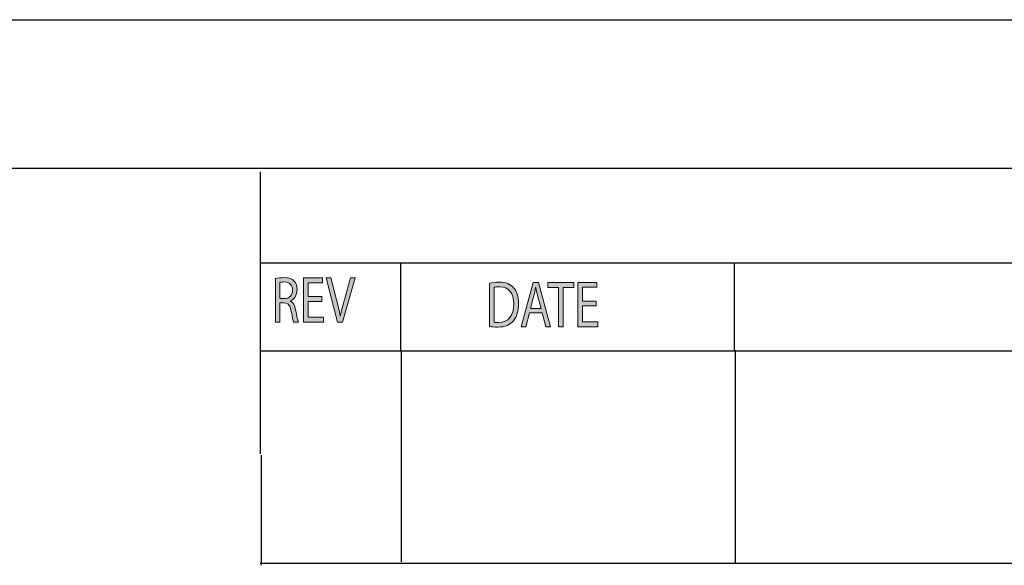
# Model space of a CAD drawing. Header units: inches. Extents: x -3.1 to 15.2, y -1.5 to 10.6.
# Tile 88 of 89: x 8.5 to 11.4, y 9 to 10.6. Entities that reach past the tile are written whole.
import ezdxf

# ---------------------------------------------------------------- set-up
doc = ezdxf.new("R2010")
doc.units = ezdxf.units.IN
doc.header["$MEASUREMENT"] = 0
doc.layers.add('chop', color=7, linetype='Continuous')

# ---------------------------------------------------------------- blocks, each defined once
blk = doc.blocks.new('block 3139')
at = {"layer": 'chop', "true_color": 0xffffff}
h = blk.add_hatch(color=7, dxfattribs=at)
h.dxf.hatch_style = 2
edge = h.paths.add_edge_path()
edge.add_spline(control_points=[(9.2265, 9.8074), (9.2334, 9.8092), (9.2432, 9.8101), (9.2525, 9.8101), (9.267, 9.8101), (9.2763, 9.8068), (9.2828, 9.7995), (9.2881, 9.7936), (9.2911, 9.7847), (9.2911, 9.7746), (9.2911, 9.7573), (9.2824, 9.7458), (9.2713, 9.7412), (9.2713, 9.7412), (9.2713, 9.7406), (9.2713, 9.7406), (9.2794, 9.7371), (9.2842, 9.7277), (9.2867, 9.7141), (9.2901, 9.6959), (9.2926, 9.6832), (9.2948, 9.6782), (9.2948, 9.6782), (9.2808, 9.6782), (9.2808, 9.6782), (9.2791, 9.6819), (9.2768, 9.6932), (9.2738, 9.7095), (9.2707, 9.7276), (9.2651, 9.7344), (9.2528, 9.7349), (9.2528, 9.7349), (9.24, 9.7349), (9.24, 9.7349), (9.24, 9.7349), (9.24, 9.6782), (9.24, 9.6782), (9.24, 9.6782), (9.2265, 9.6782), (9.2265, 9.6782), (9.2265, 9.6782), (9.2265, 9.8074), (9.2265, 9.8074)], knot_values=[0, 0, 0, 0, 1, 1, 1, 2, 2, 2, 3, 3, 3, 4, 4, 4, 5, 5, 5, 6, 6, 6, 7, 7, 7, 8, 8, 8, 9, 9, 9, 10, 10, 10, 11, 11, 11, 12, 12, 12, 13, 13, 13, 14, 14, 14, 14], degree=3, periodic=1)
edge = h.paths.add_edge_path()
edge.add_spline(control_points=[(9.24, 9.7478), (9.24, 9.7478), (9.2539, 9.7478), (9.2539, 9.7478), (9.2684, 9.7478), (9.2775, 9.7577), (9.2775, 9.7726), (9.2775, 9.7895), (9.2677, 9.7969), (9.2534, 9.7971), (9.2469, 9.7971), (9.2422, 9.7963), (9.24, 9.7956), (9.24, 9.7956), (9.24, 9.7478), (9.24, 9.7478)], knot_values=[0, 0, 0, 0, 1, 1, 1, 2, 2, 2, 3, 3, 3, 4, 4, 4, 5, 5, 5, 5], degree=3, periodic=1)
h = blk.add_hatch(color=7, dxfattribs=at)
h.dxf.hatch_style = 2
h.paths.add_polyline_path([(9.3644, 9.7396), (9.3237, 9.7396), (9.3237, 9.6924), (9.3691, 9.6924), (9.3691, 9.6782), (9.3102, 9.6782), (9.3102, 9.8092), (9.3668, 9.8092), (9.3668, 9.795), (9.3237, 9.795), (9.3237, 9.7536), (9.3644, 9.7536)])
h = blk.add_hatch(color=7, dxfattribs=at)
h.dxf.hatch_style = 2
edge = h.paths.add_edge_path()
edge.add_spline(control_points=[(9.4111, 9.6782), (9.4111, 9.6782), (9.3768, 9.8092), (9.3768, 9.8092), (9.3768, 9.8092), (9.3915, 9.8092), (9.3915, 9.8092), (9.3915, 9.8092), (9.4078, 9.7446), (9.4078, 9.7446), (9.4123, 9.727), (9.4162, 9.711), (9.419, 9.6957), (9.419, 9.6957), (9.4193, 9.6957), (9.4193, 9.6957), (9.4223, 9.7108), (9.4266, 9.7274), (9.4313, 9.7445), (9.4313, 9.7445), (9.449, 9.8092), (9.449, 9.8092), (9.449, 9.8092), (9.4635, 9.8092), (9.4635, 9.8092), (9.4635, 9.8092), (9.426, 9.6782), (9.426, 9.6782), (9.426, 9.6782), (9.4111, 9.6782), (9.4111, 9.6782)], knot_values=[0, 0, 0, 0, 1, 1, 1, 2, 2, 2, 3, 3, 3, 4, 4, 4, 5, 5, 5, 6, 6, 6, 7, 7, 7, 8, 8, 8, 9, 9, 9, 10, 10, 10, 10], degree=3, periodic=1)
at = {"layer": 'chop', "lineweight": 0}
blk.add_lwpolyline([(9.3644, 9.7396), (9.3237, 9.7396), (9.3237, 9.6924), (9.3691, 9.6924), (9.3691, 9.6782), (9.3102, 9.6782), (9.3102, 9.8092), (9.3668, 9.8092), (9.3668, 9.795), (9.3237, 9.795), (9.3237, 9.7536), (9.3644, 9.7536), (9.3644, 9.7396)], dxfattribs=at)
for points, knots in [([(9.2265, 9.8074), (9.2334, 9.8092), (9.2432, 9.8101), (9.2525, 9.8101), (9.267, 9.8101), (9.2763, 9.8068), (9.2828, 9.7995), (9.2881, 9.7936), (9.2911, 9.7847), (9.2911, 9.7746), (9.2911, 9.7573), (9.2824, 9.7458), (9.2713, 9.7412), (9.2713, 9.7412), (9.2713, 9.7406), (9.2713, 9.7406), (9.2794, 9.7371), (9.2842, 9.7277), (9.2867, 9.7141), (9.2901, 9.6959), (9.2926, 9.6832), (9.2948, 9.6782), (9.2948, 9.6782), (9.2808, 9.6782), (9.2808, 9.6782), (9.2791, 9.6819), (9.2768, 9.6932), (9.2738, 9.7095), (9.2707, 9.7276), (9.2651, 9.7344), (9.2528, 9.7349), (9.2528, 9.7349), (9.24, 9.7349), (9.24, 9.7349), (9.24, 9.7349), (9.24, 9.6782), (9.24, 9.6782), (9.24, 9.6782), (9.2265, 9.6782), (9.2265, 9.6782), (9.2265, 9.6782), (9.2265, 9.8074), (9.2265, 9.8074)], [0, 0, 0, 0, 1, 1, 1, 2, 2, 2, 3, 3, 3, 4, 4, 4, 5, 5, 5, 6, 6, 6, 7, 7, 7, 8, 8, 8, 9, 9, 9, 10, 10, 10, 11, 11, 11, 12, 12, 12, 13, 13, 13, 14, 14, 14, 14]), ([(9.24, 9.7478), (9.24, 9.7478), (9.2539, 9.7478), (9.2539, 9.7478), (9.2684, 9.7478), (9.2775, 9.7577), (9.2775, 9.7726), (9.2775, 9.7895), (9.2677, 9.7969), (9.2534, 9.7971), (9.2469, 9.7971), (9.2422, 9.7963), (9.24, 9.7956), (9.24, 9.7956), (9.24, 9.7478), (9.24, 9.7478)], [0, 0, 0, 0, 1, 1, 1, 2, 2, 2, 3, 3, 3, 4, 4, 4, 5, 5, 5, 5]), ([(9.4111, 9.6782), (9.4111, 9.6782), (9.3768, 9.8092), (9.3768, 9.8092), (9.3768, 9.8092), (9.3915, 9.8092), (9.3915, 9.8092), (9.3915, 9.8092), (9.4078, 9.7446), (9.4078, 9.7446), (9.4123, 9.727), (9.4162, 9.711), (9.419, 9.6957), (9.419, 9.6957), (9.4193, 9.6957), (9.4193, 9.6957), (9.4223, 9.7108), (9.4266, 9.7274), (9.4313, 9.7445), (9.4313, 9.7445), (9.449, 9.8092), (9.449, 9.8092), (9.449, 9.8092), (9.4635, 9.8092), (9.4635, 9.8092), (9.4635, 9.8092), (9.426, 9.6782), (9.426, 9.6782), (9.426, 9.6782), (9.4111, 9.6782), (9.4111, 9.6782)], [0, 0, 0, 0, 1, 1, 1, 2, 2, 2, 3, 3, 3, 4, 4, 4, 5, 5, 5, 6, 6, 6, 7, 7, 7, 8, 8, 8, 9, 9, 9, 10, 10, 10, 10])]:
    blk.add_open_spline(points, degree=3, knots=knots, dxfattribs=at)
blk = doc.blocks.new('block 3138')
at = {"layer": 'chop'}
blk.add_blockref('block 3139', (0, 0), dxfattribs=at)
blk = doc.blocks.new('block 3141')
at = {"layer": 'chop', "true_color": 0xffffff}
h = blk.add_hatch(color=7, dxfattribs=at)
h.dxf.hatch_style = 2
edge = h.paths.add_edge_path()
edge.add_spline(control_points=[(9.8622, 9.7937), (9.8704, 9.7953), (9.8802, 9.7965), (9.8909, 9.7965), (9.9104, 9.7965), (9.9242, 9.7908), (9.9334, 9.7801), (9.9427, 9.7694), (9.9482, 9.7543), (9.9482, 9.7331), (9.9482, 9.7117), (9.9429, 9.6942), (9.9331, 9.6822), (9.9233, 9.6699), (9.9071, 9.6633), (9.8867, 9.6633), (9.8771, 9.6633), (9.869, 9.6639), (9.8622, 9.6649), (9.8622, 9.6649), (9.8622, 9.7937), (9.8622, 9.7937)], knot_values=[0, 0, 0, 0, 1, 1, 1, 2, 2, 2, 3, 3, 3, 4, 4, 4, 5, 5, 5, 6, 6, 6, 7, 7, 7, 7], degree=3, periodic=1)
edge = h.paths.add_edge_path()
edge.add_spline(control_points=[(9.8757, 9.6779), (9.8791, 9.6771), (9.8841, 9.6769), (9.8894, 9.6769), (9.9183, 9.6769), (9.934, 9.6972), (9.934, 9.7325), (9.9342, 9.7634), (9.9202, 9.7831), (9.8915, 9.7831), (9.8845, 9.7831), (9.8793, 9.7823), (9.8757, 9.7813), (9.8757, 9.7813), (9.8757, 9.6779), (9.8757, 9.6779)], knot_values=[0, 0, 0, 0, 1, 1, 1, 2, 2, 2, 3, 3, 3, 4, 4, 4, 5, 5, 5, 5], degree=3, periodic=1)
h = blk.add_hatch(color=7, dxfattribs=at)
h.dxf.hatch_style = 2
h.paths.add_polyline_path([(9.9805, 9.7057), (9.9696, 9.6645), (9.9556, 9.6645), (9.9912, 9.7955), (10.0075, 9.7955), (10.0433, 9.6645), (10.0289, 9.6645), (10.0177, 9.7057)])
edge = h.paths.add_edge_path()
edge.add_spline(control_points=[(10.0149, 9.7189), (10.0149, 9.7189), (10.0046, 9.7566), (10.0046, 9.7566), (10.0023, 9.7652), (10.0007, 9.7729), (9.9991, 9.7805), (9.9991, 9.7805), (9.9988, 9.7805), (9.9988, 9.7805), (9.9973, 9.7728), (9.9956, 9.7648), (9.9935, 9.7568), (9.9935, 9.7568), (9.9833, 9.7189), (9.9833, 9.7189), (9.9833, 9.7189), (10.0149, 9.7189), (10.0149, 9.7189)], knot_values=[0, 0, 0, 0, 1, 1, 1, 2, 2, 2, 3, 3, 3, 4, 4, 4, 5, 5, 5, 6, 6, 6, 6], degree=3, periodic=1)
h = blk.add_hatch(color=7, dxfattribs=at)
h.dxf.hatch_style = 2
h.paths.add_polyline_path([(10.0666, 9.7811), (10.0347, 9.7811), (10.0347, 9.7955), (10.1123, 9.7955), (10.1123, 9.7811), (10.0803, 9.7811), (10.0803, 9.6645), (10.0666, 9.6645)])
h = blk.add_hatch(color=7, dxfattribs=at)
h.dxf.hatch_style = 2
h.paths.add_polyline_path([(10.1782, 9.7259), (10.1375, 9.7259), (10.1375, 9.6787), (10.1829, 9.6787), (10.1829, 9.6645), (10.124, 9.6645), (10.124, 9.7955), (10.1806, 9.7955), (10.1806, 9.7813), (10.1375, 9.7813), (10.1375, 9.7399), (10.1782, 9.7399)])
at = {"layer": 'chop', "lineweight": 0}
for points in [[(9.9805, 9.7057), (9.9696, 9.6645), (9.9556, 9.6645), (9.9912, 9.7955), (10.0075, 9.7955), (10.0433, 9.6645), (10.0289, 9.6645), (10.0177, 9.7057), (9.9805, 9.7057)], [(10.0666, 9.7811), (10.0347, 9.7811), (10.0347, 9.7955), (10.1123, 9.7955), (10.1123, 9.7811), (10.0803, 9.7811), (10.0803, 9.6645), (10.0666, 9.6645), (10.0666, 9.7811)], [(10.1782, 9.7259), (10.1375, 9.7259), (10.1375, 9.6787), (10.1829, 9.6787), (10.1829, 9.6645), (10.124, 9.6645), (10.124, 9.7955), (10.1806, 9.7955), (10.1806, 9.7813), (10.1375, 9.7813), (10.1375, 9.7399), (10.1782, 9.7399), (10.1782, 9.7259)]]:
    blk.add_lwpolyline(points, dxfattribs=at)
for points, knots in [([(9.8622, 9.7937), (9.8704, 9.7953), (9.8802, 9.7965), (9.8909, 9.7965), (9.9104, 9.7965), (9.9242, 9.7908), (9.9334, 9.7801), (9.9427, 9.7694), (9.9482, 9.7543), (9.9482, 9.7331), (9.9482, 9.7117), (9.9429, 9.6942), (9.9331, 9.6822), (9.9233, 9.6699), (9.9071, 9.6633), (9.8867, 9.6633), (9.8771, 9.6633), (9.869, 9.6639), (9.8622, 9.6649), (9.8622, 9.6649), (9.8622, 9.7937), (9.8622, 9.7937)], [0, 0, 0, 0, 1, 1, 1, 2, 2, 2, 3, 3, 3, 4, 4, 4, 5, 5, 5, 6, 6, 6, 7, 7, 7, 7]), ([(9.8757, 9.6779), (9.8791, 9.6771), (9.8841, 9.6769), (9.8894, 9.6769), (9.9183, 9.6769), (9.934, 9.6972), (9.934, 9.7325), (9.9342, 9.7634), (9.9202, 9.7831), (9.8915, 9.7831), (9.8845, 9.7831), (9.8793, 9.7823), (9.8757, 9.7813), (9.8757, 9.7813), (9.8757, 9.6779), (9.8757, 9.6779)], [0, 0, 0, 0, 1, 1, 1, 2, 2, 2, 3, 3, 3, 4, 4, 4, 5, 5, 5, 5]), ([(10.0149, 9.7189), (10.0149, 9.7189), (10.0046, 9.7566), (10.0046, 9.7566), (10.0023, 9.7652), (10.0007, 9.7729), (9.9991, 9.7805), (9.9991, 9.7805), (9.9988, 9.7805), (9.9988, 9.7805), (9.9973, 9.7728), (9.9956, 9.7648), (9.9935, 9.7568), (9.9935, 9.7568), (9.9833, 9.7189), (9.9833, 9.7189), (9.9833, 9.7189), (10.0149, 9.7189), (10.0149, 9.7189)], [0, 0, 0, 0, 1, 1, 1, 2, 2, 2, 3, 3, 3, 4, 4, 4, 5, 5, 5, 6, 6, 6, 6])]:
    blk.add_open_spline(points, degree=3, knots=knots, dxfattribs=at)
blk = doc.blocks.new('block 3140')
at = {"layer": 'chop'}
blk.add_blockref('block 3141', (0, 0), dxfattribs=at)
blk = doc.blocks.new('block 3208')
at = {"layer": 'chop', "color": 7, "lineweight": 30, "true_color": 0xffffff}
blk.add_lwpolyline([(9.1814, 10.124), (9.1814, 9.2874)], dxfattribs=at)
blk = doc.blocks.new('block 3209')
at = {"layer": 'chop', "color": 7, "lineweight": 30, "true_color": 0xffffff}
blk.add_lwpolyline([(9.1843, 9.2832), (9.1843, 8.9564)], dxfattribs=at)
blk = doc.blocks.new('block 3210')
at = {"layer": 'chop', "color": 7, "lineweight": 30, "true_color": 0xffffff}
blk.add_lwpolyline([(9.5992, 9.5925), (9.5992, 9.8539)], dxfattribs=at)
blk = doc.blocks.new('block 3211')
at = {"layer": 'chop', "color": 7, "lineweight": 30, "true_color": 0xffffff}
blk.add_lwpolyline([(9.6002, 9.5903), (9.6002, 8.9663)], dxfattribs=at)
blk = doc.blocks.new('block 3213')
at = {"layer": 'chop', "color": 7, "lineweight": 30, "true_color": 0xffffff}
blk.add_lwpolyline([(10.5885, 9.5925), (10.5885, 9.8539)], dxfattribs=at)
blk = doc.blocks.new('block 3214')
at = {"layer": 'chop', "color": 7, "lineweight": 30, "true_color": 0xffffff}
blk.add_lwpolyline([(10.5906, 9.5952), (10.5906, 8.9614)], dxfattribs=at)
blk = doc.blocks.new('block 3218')
at = {"layer": 'chop', "color": 7, "lineweight": 30, "true_color": 0xffffff}
blk.add_lwpolyline([(9.181, 9.5925), (14.7232, 9.5925)], dxfattribs=at)
blk = doc.blocks.new('block 3219')
at = {"layer": 'chop', "color": 7, "lineweight": 30, "true_color": 0xffffff}
blk.add_lwpolyline([(9.181, 8.9629), (14.7232, 8.9629)], dxfattribs=at)
blk = doc.blocks.new('block 3222')
at = {"layer": 'chop', "color": 7, "lineweight": 30, "true_color": 0xffffff}
blk.add_lwpolyline([(9.181, 9.8539), (14.7232, 9.8539)], dxfattribs=at)
blk = doc.blocks.new('block 3223')
at = {"layer": 'chop', "color": 7, "lineweight": 30, "true_color": 0xffffff}
blk.add_lwpolyline([(14.7232, 10.1342), (-2.531, 10.1342)], dxfattribs=at)
blk = doc.blocks.new('block 3224')
at = {"layer": 'chop', "color": 7, "lineweight": 30, "true_color": 0xffffff}
blk.add_lwpolyline([(-3.0198, 10.5755), (15.1503, 10.5755)], dxfattribs=at)
blk = doc.blocks.new('block 3113')
at = {"layer": 'chop'}
for name in ['block 3224', 'block 3223', 'block 3208', 'block 3222', 'block 3210', 'block 3213', 'block 3138', 'block 3140', 'block 3218', 'block 3211', 'block 3214', 'block 3209', 'block 3219']:
    blk.add_blockref(name, (0, 0), dxfattribs=at)

msp = doc.modelspace()

# ---------------------------------------------------------------- block references
at = {"layer": 'chop'}
msp.add_blockref('block 3113', (0, 0), dxfattribs=at)

doc.saveas('drawing.dxf')
